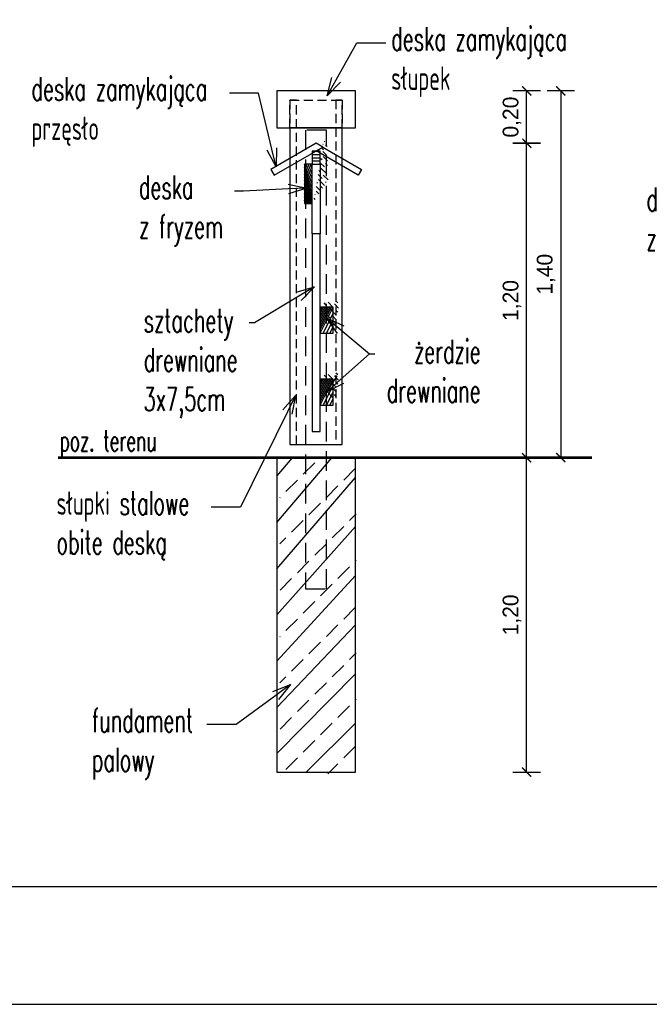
# Model space of a CAD drawing. Extents: x 7460161 to 7461537, y 5624691 to 5625913.
# Tile 3 of 26: x 7460224 to 7460248, y 5625685 to 5625722. Entities that reach past the tile are written whole.
import ezdxf
from ezdxf import colors
from ezdxf.entities.mleader import LeaderData, LeaderLine
from ezdxf.math import Vec2, Vec3

# ---------------------------------------------------------------- set-up
doc = ezdxf.new("R2010")
doc.units = 0
doc.header["$MEASUREMENT"] = 0
doc.linetypes.add('DASHED', pattern=[0.75, 0.5, -0.25])
doc.linetypes.add('DASHEDX2', pattern=[1.5, 1, -0.5])
for name, color, linetype in [('hatch_R&F', 4, 'Continuous'), ('konstr_PROKON', 2, 'Continuous'), ('ozn_graficzne_R&F', 5, 'Continuous'), ('widoki_przerywana_R&F', 4, 'DASHEDX2'), ('widoki_R&F', 4, 'Continuous'), ('więźba_R&F', 3, 'Continuous')]:
    doc.layers.add(name, color=color, linetype=linetype)
doc.layers.add('PODSTAWOWE - teren', color=54, linetype='Continuous', lineweight=50)
doc.layers.add('rzędne proj_k', color=190, linetype='Continuous', lineweight=18)
doc.styles.add('simplex', font='simplex.shx', dxfattribs={"width": 0.6})
doc.styles.add('Skala 50', font='simplex.shx', dxfattribs={"width": 0.9, "height": 10})
doc.styles.add('TECH', font='FL Pismo Techniczne.ttf')
doc.dimstyles.new('K_1-500 (50)', dxfattribs={"dimscale": 5, "dimtxt": 0.12, "dimasz": 0.006999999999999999, "dimexe": 10, "dimexo": 50, "dimgap": 0.04, "dimtad": 1, "dimlfac": 0.1, "dimrnd": 0.01, "dimzin": 1, "dimtxsty": 'TECH', "dimblk": 'SS', "dimcen": 0, "dimdle": 10, "dimse1": 1, "dimse2": 1, "dimclrd": 256, "dimclre": 256, "dimclrt": 7, "dimazin": 0, "dimtfac": 1, "dimtix": 1, "dimtmove": 1, "dimatfit": 3, "dimfxl": 1, "dimtfill": 1, "dimtfillclr": 256, "dimtolj": 1, "dimtzin": 0, "dimlwd": -1, "dimarcsym": 0})

# ---------------------------------------------------------------- blocks, each defined once
blk = doc.blocks.new('SS')
blk.add_line((0, -15), (0, 15))
at = {"const_width": 1.5}
blk.add_lwpolyline([(-5, -5), (5, 5)], dxfattribs=at)
blk = doc.blocks.new('*D186')
at = {"layer": 'Defpoints', "color": 0, "linetype": 'ByBlock'}
for p in [(7460237.008909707, 5625705.360498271), (7460243.546477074, 5625705.360498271), (7460237.008909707, 5625693.360498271)]:
    blk.add_point(p, dxfattribs=at)
at = {"layer": 'widoki_R&F', "linetype": 'ByBlock'}
blk.add_line((7460243.546477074, 5625693.395498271), (7460243.546477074, 5625705.325498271), dxfattribs=at)
at = {"layer": 'widoki_R&F', "linetype": 'ByBlock', "xscale": 0.035, "yscale": 0.035, "zscale": 0.035}
for p, rotation in [((7460243.546477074, 5625705.360498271), 90), ((7460243.546477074, 5625693.360498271), 270)]:
    blk.add_blockref('SS', p, dxfattribs=dict(at, rotation=rotation))
at = {"layer": 'widoki_R&F', "color": 7, "linetype": 'ByBlock', "insert": (7460242.986477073, 5625699.360498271), "char_height": 0.6, "attachment_point": 5, "rotation": 90, "style": 'TECH', "bg_fill": 3, "box_fill_scale": 1.25, "bg_fill_color": 256, "bg_fill_true_color": 13158600, "bg_fill_transparency": 0}
blk.add_mtext('\\A1;1,20', dxfattribs=at)
blk = doc.blocks.new('_Open30')
at = {"color": 0, "linetype": 'ByBlock', "lineweight": -2, "transparency": 16777216}
for p, q in [((-1, 0.2679), (0, 0)), ((0, 0), (-1, -0.2679)), ((0, 0), (-1, 0))]:
    blk.add_line(p, q, dxfattribs=at)
blk = doc.blocks.new('*D188')
at = {"layer": 'Defpoints', "color": 0, "linetype": 'ByBlock'}
for p in [(7460235.508909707, 5625717.360498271), (7460243.546477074, 5625717.360498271), (7460237.008909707, 5625705.360498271)]:
    blk.add_point(p, dxfattribs=at)
at = {"layer": 'widoki_R&F', "linetype": 'ByBlock'}
blk.add_line((7460243.546477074, 5625705.395498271), (7460243.546477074, 5625717.325498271), dxfattribs=at)
at = {"layer": 'widoki_R&F', "linetype": 'ByBlock', "xscale": 0.035, "yscale": 0.035, "zscale": 0.035}
for p, rotation in [((7460243.546477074, 5625717.360498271), 90), ((7460243.546477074, 5625705.360498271), 270)]:
    blk.add_blockref('SS', p, dxfattribs=dict(at, rotation=rotation))
at = {"layer": 'widoki_R&F', "color": 7, "linetype": 'ByBlock', "insert": (7460242.986477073, 5625711.360498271), "char_height": 0.6, "attachment_point": 5, "rotation": 90, "style": 'TECH', "bg_fill": 3, "box_fill_scale": 1.25, "bg_fill_color": 256, "bg_fill_true_color": 13158600, "bg_fill_transparency": 0}
blk.add_mtext('\\A1;1,20', dxfattribs=at)
blk = doc.blocks.new('*D189')
at = {"layer": 'Defpoints', "color": 0, "linetype": 'ByBlock'}
for p in [(7460237.008909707, 5625719.360498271), (7460237.008909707, 5625705.360498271), (7460244.849136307, 5625705.360498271)]:
    blk.add_point(p, dxfattribs=at)
at = {"layer": 'widoki_R&F', "linetype": 'ByBlock'}
blk.add_line((7460244.849136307, 5625719.325498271), (7460244.849136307, 5625705.395498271), dxfattribs=at)
at = {"layer": 'widoki_R&F', "linetype": 'ByBlock', "xscale": 0.035, "yscale": 0.035, "zscale": 0.035}
for p, rotation in [((7460244.849136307, 5625719.360498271), 90), ((7460244.849136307, 5625705.360498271), 270)]:
    blk.add_blockref('SS', p, dxfattribs=dict(at, rotation=rotation))
at = {"layer": 'widoki_R&F', "color": 7, "linetype": 'ByBlock', "insert": (7460244.289136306, 5625712.360498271), "char_height": 0.6, "attachment_point": 5, "rotation": 90, "style": 'TECH', "bg_fill": 3, "box_fill_scale": 1.25, "bg_fill_color": 256, "bg_fill_true_color": 13158600, "bg_fill_transparency": 0}
blk.add_mtext('\\A1;1,40', dxfattribs=at)
blk = doc.blocks.new('*D190')
at = {"layer": 'Defpoints', "color": 0, "linetype": 'ByBlock'}
for p in [(7460237.008909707, 5625719.360498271), (7460235.508909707, 5625717.360498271)]:
    blk.add_point(p, dxfattribs=at)
at = {"layer": 'widoki_R&F', "linetype": 'ByBlock'}
blk.add_line((7460243.546477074, 5625717.395498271), (7460243.546477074, 5625719.325498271), dxfattribs=at)
at = {"layer": 'widoki_R&F', "linetype": 'ByBlock', "xscale": 0.035, "yscale": 0.035, "zscale": 0.035}
for p, rotation in [((7460243.546477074, 5625719.360498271), 90), ((7460243.546477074, 5625717.360498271), 270)]:
    blk.add_blockref('SS', p, dxfattribs=dict(at, rotation=rotation))
at = {"layer": 'widoki_R&F', "color": 7, "linetype": 'ByBlock', "insert": (7460242.986477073, 5625718.360498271), "char_height": 0.6, "attachment_point": 5, "rotation": 90, "style": 'TECH', "bg_fill": 3, "box_fill_scale": 1.25, "bg_fill_color": 256, "bg_fill_true_color": 13158600, "bg_fill_transparency": 0}
blk.add_mtext('\\A1;0,20', dxfattribs=at)
at = {"layer": 'Defpoints', "color": 0, "linetype": 'ByBlock'}
blk.add_point((7460243.546477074, 5625719.360498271), dxfattribs=at)

msp = doc.modelspace()

# ---------------------------------------------------------------- hatches: boundary and pattern name
at = {"layer": 'hatch_R&F', "linetype": 'ByBlock'}
h = msp.add_hatch(dxfattribs=at)
h.set_pattern_fill('ANSI33', color=9, scale=5)
h.set_pattern_definition([(45, (-67142304.9108199, -50630736.74339476), (-0.8838834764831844, 0.8838834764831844), []), (45, (-67142304.02693643, -50630736.74339476), (-0.8838834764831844, 0.8838834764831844), [0.6250000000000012, -0.3125000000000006])])
h.paths.add_polyline_path([(7460234.008909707, 5625693.360498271), (7460237.008909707, 5625693.360498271), (7460237.008909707, 5625705.360498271), (7460234.008909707, 5625705.360498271)])

# ---------------------------------------------------------------- linework, layer by layer
at = {"layer": 'Defpoints'}
msp.add_lwpolyline([(7460160.670428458, 5625684.500649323), (7460457.670428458, 5625684.500649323), (7460457.670428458, 5625894.500649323), (7460160.670428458, 5625894.500649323)], close=True, dxfattribs=at)
at = {"layer": 'konstr_PROKON', "color": 4, "linetype": 'ByBlock'}
msp.add_lwpolyline([(7460234.008909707, 5625693.360498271), (7460237.008909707, 5625693.360498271), (7460237.008909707, 5625705.360498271), (7460234.008909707, 5625705.360498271)], close=True, dxfattribs=at)
at = {"layer": 'ozn_graficzne_R&F'}
msp.add_lwpolyline([(7460171.670428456, 5625689.000649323), (7460453.170428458, 5625689.000649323), (7460453.170428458, 5625890.000649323), (7460171.670428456, 5625890.000649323)], close=True, dxfattribs=at)
at = {"layer": 'widoki_przerywana_R&F', "color": 9, "ltscale": 0.35}
msp.add_lwpolyline([(7460234.508909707, 5625717.946284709), (7460234.508909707, 5625719.006944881), (7460236.508909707, 5625719.006944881), (7460236.508909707, 5625717.946284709)], dxfattribs=at)
msp.add_lwpolyline([(7460234.508909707, 5625705.860498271), (7460234.758909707, 5625705.860498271), (7460234.758909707, 5625719.006944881), (7460234.508909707, 5625719.006944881)], close=True, dxfattribs=at)
at = {"layer": 'widoki_R&F', "color": 4, "linetype": 'ByBlock'}
msp.add_lwpolyline([(7460234.008909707, 5625717.946284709), (7460237.008909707, 5625717.946284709), (7460237.008909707, 5625719.360498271), (7460234.008909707, 5625719.360498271)], close=True, dxfattribs=at)
at = {"layer": 'więźba_R&F', "color": 4, "linetype": 'ByBlock'}
msp.add_lwpolyline([(7460234.508909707, 5625705.860498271), (7460236.508909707, 5625705.860498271), (7460236.508909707, 5625717.946284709), (7460234.508909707, 5625717.946284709)], close=True, dxfattribs=at)

# ---------------------------------------------------------------- texts
at = {"layer": 'rzędne proj_k', "color": 7, "linetype": 'Continuous', "style": 'simplex', "width": 0.5999999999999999}
msp.add_text('poz. terenu', height=0.8, dxfattribs=at).set_placement((7460225.712382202, 5625705.607610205))

# ---------------------------------------------------------------- leaders
at = {"layer": 'konstr_PROKON', "color": 4, "linetype": 'ByBlock'}
ml = msp.add_multileader_mtext('Standard', dxfattribs=at)
ml.set_content('{\\W0.6;deska zamykająca\\Pprzęsło}', color=256, style='Skala 50')
ml.set_leader_properties()
ml.set_arrow_properties(name='OPEN30')
ml.build(insert=Vec2(0, 0))
ml.multileader.update_dxf_attribs({"dogleg_length": 5, "arrow_head_size": 0.7000000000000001})
ctx = ml.context
ctx.base_point, ctx.char_height, ctx.arrow_head_size, ctx.landing_gap_size, ctx.plane_origin = Vec3(7460224.441555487, 5625719.277482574), 0.9, 0.7000000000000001, 0.2, Vec3(7453633.203719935, 5626393.93915027)
notes = []
notes.append((ctx, [(0, (1, 1, 0), (7460233.314579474, 5625719.277482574), (-1, 0), 1.118738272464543, [(0, [(7460233.981050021, 5625716.459272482)], 0, [])])]))
ctx.mtext.insert, ctx.mtext.width, ctx.mtext.defined_height = Vec3(7460224.641555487, 5625719.88819686), 8.426648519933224, 4.664295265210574
ml = msp.add_multileader_mtext('Standard', dxfattribs=at)
ml.set_content('{\\W0.6;deska \\Pz fryzem}', color=256, style='Skala 50')
ml.set_leader_properties()
ml.set_arrow_properties(name='OPEN30')
ml.build(insert=Vec2(0, 0))
ml.multileader.update_dxf_attribs({"dogleg_length": 0.3442321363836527, "arrow_head_size": 0.7000000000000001})
ctx = ml.context
ctx.base_point, ctx.char_height, ctx.arrow_head_size, ctx.landing_gap_size, ctx.plane_origin = Vec3(7460228.541596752, 5625715.534514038), 0.9, 0.7000000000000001, 0.2, Vec3(7453632.993700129, 5626393.328425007)
notes.append((ctx, [(0, (1, 1, 0), (7460232.731543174, 5625715.534514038), (-1, 0), 0.3442321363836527, [(0, [(7460235.14921179, 5625715.653013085)], 0, [])])]))
ctx.mtext.insert, ctx.mtext.width, ctx.mtext.defined_height = Vec3(7460228.741596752, 5625716.134514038), 5.186299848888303, 4.664295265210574
ml = msp.add_multileader_mtext('Standard', dxfattribs=at)
ml.set_content('{\\W0.6;deska \\Pz fryzem}', color=256, style='Skala 50')
ml.set_leader_properties()
ml.set_arrow_properties(name='OPEN30')
ml.build(insert=Vec2(0, 0))
ml.multileader.update_dxf_attribs({"dogleg_length": 5, "arrow_head_size": 0.7000000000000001})
ctx = ml.context
ctx.base_point, ctx.char_height, ctx.arrow_head_size, ctx.landing_gap_size, ctx.plane_origin = Vec3(7460247.921357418, 5625715.068888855), 0.9, 0.7000000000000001, 0.2, Vec3(7453653.147966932, 5626392.862799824)
notes.append((ctx, [(0, (1, 1, 0), (7460252.885809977, 5625715.068888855), (-1, 0), 1.118738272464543, [(0, [(7460255.04355134, 5625714.310801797)], 0, [])])]))
ctx.mtext.insert, ctx.mtext.width, ctx.mtext.defined_height = Vec3(7460248.121357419, 5625715.668888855), 5.186299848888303, 4.664295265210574
ml = msp.add_multileader_mtext('Standard', dxfattribs=at)
ml.set_content('{\\W0.6;sztachety drewniane\\P3x7,5cm}', color=256, style='Skala 50')
ml.set_leader_properties()
ml.set_arrow_properties(name='OPEN30')
ml.build(insert=Vec2(0, 0))
ml.multileader.update_dxf_attribs({"dogleg_length": 0.2075545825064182, "arrow_head_size": 0.7000000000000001})
ctx = ml.context
ctx.base_point, ctx.char_height, ctx.arrow_head_size, ctx.landing_gap_size, ctx.plane_origin = Vec3(7460228.721869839, 5625710.510970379), 0.9, 0.7000000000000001, 0.2, Vec3(7453631.141064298, 5626387.593019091)
notes.append((ctx, [(0, (1, 1, 0), (7460233.160852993, 5625710.510970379), (-1, 0), 0.2075545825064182, [(0, [(7460235.446729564, 5625711.880604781)], 0, [])])]))
ctx.mtext.insert, ctx.mtext.width, ctx.mtext.defined_height = Vec3(7460228.92186984, 5625711.046684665), 5.186299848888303, 4.664295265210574
ml = msp.add_multileader_mtext('Standard', dxfattribs=at)
ml.set_content('{\\W0.6;słupki stalowe obite deską}', color=256, style='Skala 50')
ml.set_leader_properties()
ml.set_arrow_properties(name='OPEN30')
ml.build(insert=Vec2(0, 0))
ml.multileader.update_dxf_attribs({"dogleg_length": 5, "arrow_head_size": 0.7000000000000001})
ctx = ml.context
ctx.base_point, ctx.char_height, ctx.arrow_head_size, ctx.landing_gap_size, ctx.plane_origin = Vec3(7460225.398654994, 5625703.471518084), 0.9, 0.7000000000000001, 0.2, Vec3(7453629.480130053, 5626378.25277864)
notes.append((ctx, [(0, (1, 1, 0), (7460232.625964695, 5625703.471518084), (-1, 0), 1.118738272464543, [(0, [(7460234.719206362, 5625707.734258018)], 0, [])])]))
ctx.mtext.insert, ctx.mtext.width, ctx.mtext.defined_height = Vec3(7460225.598654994, 5625704.08223237), 5.784215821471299, 4.664295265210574
ml = msp.add_multileader_mtext('Standard', dxfattribs=at)
ml.set_content('{\\W0.6;fundament palowy}', color=256, style='Skala 50')
ml.set_leader_properties()
ml.set_arrow_properties(name='OPEN30')
ml.build(insert=Vec2(0, 0))
ml.multileader.update_dxf_attribs({"dogleg_length": 5, "arrow_head_size": 0.7000000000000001})
ctx = ml.context
ctx.base_point, ctx.char_height, ctx.arrow_head_size, ctx.landing_gap_size, ctx.plane_origin = Vec3(7460226.74868583, 5625695.185246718), 0.9, 0.7000000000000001, 0.2, Vec3(7453630.498859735, 5626369.966507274)
notes.append((ctx, [(0, (1, 1, 0), (7460232.458852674, 5625695.185246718), (-1, 0), 1.118738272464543, [(0, [(7460234.532665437, 5625696.701569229)], 0, [])])]))
ctx.mtext.insert, ctx.mtext.width, ctx.mtext.defined_height = Vec3(7460226.94868583, 5625695.785246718), 5.784215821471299, 4.664295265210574
for ctx, leaders in notes:
    for number, flags, end, landing, length, lines in leaders:
        leader = LeaderData()
        leader.index, (leader.has_last_leader_line, leader.has_dogleg_vector, leader.attachment_direction) = number, flags
        leader.last_leader_point, leader.dogleg_vector, leader.dogleg_length = Vec3(end), Vec3(landing), length
        for number, points, colour, breaks in lines:
            line = LeaderLine()
            line.index, line.vertices, line.color, line.breaks = number, Vec3.list(points), colors.encode_raw_color(colour), breaks
            leader.lines.append(line)
        ctx.leaders.append(leader)

# ---------------------------------------------------------------- next in the draw order: dimensions: what is measured, and where the dimension line sits
at = {"layer": 'widoki_R&F', "linetype": 'ByBlock'}
dim = msp.add_linear_dim(base=(7460243.546477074, 5625705.360498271), p1=(7460237.008909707, 5625693.360498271), p2=(7460237.008909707, 5625705.360498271), angle=90, dimstyle='K_1-500 (50)', override={"dimtxsty": 'TECH'}, dxfattribs=at)
dim.commit()
dim.dimension.update_dxf_attribs({"geometry": '*D186', "text_midpoint": (7460242.986477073, 5625699.360498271)})

# ---------------------------------------------------------------- next in the draw order: linework, layer by layer
at = {"layer": 'PODSTAWOWE - teren', "lineweight": 40, "const_width": 0.1}
msp.add_lwpolyline([(7460225.65510361, 5625705.360498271), (7460246.042075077, 5625705.360498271)], dxfattribs=at)

# ---------------------------------------------------------------- next in the draw order: dimensions: what is measured, and where the dimension line sits
at = {"layer": 'widoki_R&F', "linetype": 'ByBlock'}
dim = msp.add_linear_dim(base=(7460243.546477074, 5625717.360498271), p1=(7460237.008909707, 5625705.360498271), p2=(7460235.508909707, 5625717.360498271), angle=90, dimstyle='K_1-500 (50)', override={"dimtxsty": 'TECH'}, dxfattribs=at)
dim.commit()
dim.dimension.update_dxf_attribs({"geometry": '*D188', "text_midpoint": (7460242.986477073, 5625711.360498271)})

# ---------------------------------------------------------------- next in the draw order: hatches: boundary and pattern name
at = {"layer": 'hatch_R&F', "linetype": 'ByBlock'}
h = msp.add_hatch(dxfattribs=at)
h.set_pattern_fill('ANSI38', color=9)
h.set_pattern_definition([(45, (-67142304.56081991, -50630740.89339474), (-0.08838834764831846, 0.08838834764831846), []), (135, (-67142304.56081991, -50630740.89339474), (-0.2651650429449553, 0.08838834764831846), [0.3125, -0.1875])])
h.paths.add_polyline_path([(7460235.658909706, 5625710.11049827), (7460236.158909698, 5625710.11049827), (7460236.158909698, 5625711.11049827), (7460235.658909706, 5625711.11049827)])
h = msp.add_hatch(dxfattribs=at)
h.set_pattern_fill('ANSI38', color=9)
h.set_pattern_definition([(45, (-67142304.56081991, -50630743.64339474), (-0.08838834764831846, 0.08838834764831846), []), (135, (-67142304.56081991, -50630743.64339474), (-0.2651650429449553, 0.08838834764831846), [0.3125, -0.1875])])
h.paths.add_polyline_path([(7460235.658909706, 5625707.360498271), (7460236.158909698, 5625707.360498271), (7460236.158909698, 5625708.360498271), (7460235.658909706, 5625708.360498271)])
at = {"layer": 'widoki_R&F', "linetype": 'ByBlock'}
h = msp.add_hatch(dxfattribs=at)
h.set_pattern_fill('ANSI38', color=9)
h.set_pattern_definition([(45, (-67142304.86081992, -50630734.94339476), (-0.08838834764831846, 0.08838834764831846), []), (135, (-67142304.86081992, -50630734.94339476), (-0.2651650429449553, 0.08838834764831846), [0.3125, -0.1875])])
h.paths.add_polyline_path([(7460235.358909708, 5625716.560498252), (7460235.658909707, 5625716.560498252), (7460235.658909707, 5625717.060498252), (7460235.358909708, 5625717.060498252)])
h = msp.add_hatch(dxfattribs=at)
h.set_pattern_fill('ANSI38', color=9)
h.set_pattern_definition([(45, (-67142305.1608199, -50630735.44339476), (-0.08838834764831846, 0.08838834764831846), []), (135, (-67142305.1608199, -50630735.44339476), (-0.2651650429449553, 0.08838834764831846), [0.3125, -0.1875])])
h.paths.add_polyline_path([(7460235.058909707, 5625715.060498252), (7460235.358909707, 5625715.060498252), (7460235.358909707, 5625716.560498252), (7460235.058909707, 5625716.560498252)])

# ---------------------------------------------------------------- next in the draw order: linework, layer by layer
at = {"layer": 'widoki_R&F', "color": 4, "linetype": 'ByBlock'}
for points in [[(7460233.901858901, 5625716.143991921), (7460235.758909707, 5625717.216160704), (7460235.508909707, 5625717.360498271), (7460233.776858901, 5625716.360498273)], [(7460237.115960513, 5625716.143991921), (7460235.508909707, 5625717.071823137), (7460235.758909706, 5625717.216160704), (7460237.240960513, 5625716.360498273)], [(7460235.358909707, 5625706.360498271), (7460235.658909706, 5625706.360498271), (7460235.658909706, 5625713.910498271), (7460235.358909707, 5625713.910498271)]]:
    msp.add_lwpolyline(points, close=True, dxfattribs=at)
at = {"layer": 'widoki_R&F', "color": 9, "linetype": 'ByBlock'}
msp.add_lwpolyline([(7460235.358909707, 5625713.910498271), (7460235.358909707, 5625716.560498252), (7460235.658909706, 5625716.560498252), (7460235.658909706, 5625713.910498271)], dxfattribs=at)
at = {"layer": 'więźba_R&F', "color": 4, "linetype": 'ByBlock'}
for points in [[(7460235.358909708, 5625716.560498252), (7460235.658909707, 5625716.560498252), (7460235.658909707, 5625717.060498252), (7460235.358909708, 5625717.060498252)], [(7460235.058909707, 5625715.060498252), (7460235.358909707, 5625715.060498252), (7460235.358909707, 5625716.560498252), (7460235.058909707, 5625716.560498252)], [(7460235.658909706, 5625710.11049827), (7460236.158909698, 5625710.11049827), (7460236.158909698, 5625711.11049827), (7460235.658909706, 5625711.11049827)], [(7460235.658909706, 5625707.360498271), (7460236.158909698, 5625707.360498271), (7460236.158909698, 5625708.360498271), (7460235.658909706, 5625708.360498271)]]:
    msp.add_lwpolyline(points, close=True, dxfattribs=at)

# ---------------------------------------------------------------- next in the draw order: dimensions: what is measured, and where the dimension line sits
at = {"layer": 'widoki_R&F', "linetype": 'ByBlock'}
dim = msp.add_linear_dim(base=(7460244.849136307, 5625705.360498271), p1=(7460237.008909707, 5625719.360498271), p2=(7460237.008909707, 5625705.360498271), angle=90, dimstyle='K_1-500 (50)', override={"dimtxsty": 'TECH'}, dxfattribs=at)
dim.commit()
dim.dimension.update_dxf_attribs({"geometry": '*D189', "text_midpoint": (7460244.289136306, 5625712.360498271)})

# ---------------------------------------------------------------- next in the draw order: dimensions: what is measured, and where the dimension line sits
dim = msp.add_linear_dim(base=(7460243.546477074, 5625719.360498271), p1=(7460235.508909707, 5625717.360498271), p2=(7460237.008909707, 5625719.360498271), angle=90, dimstyle='K_1-500 (50)', override={"dimtxsty": 'TECH'}, dxfattribs=at)
dim.commit()
dim.dimension.update_dxf_attribs({"geometry": '*D190', "text_midpoint": (7460242.986477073, 5625718.360498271)})

# ---------------------------------------------------------------- next in the draw order: leaders
at = {"layer": 'konstr_PROKON', "color": 4, "linetype": 'ByBlock'}
ml = msp.add_multileader_mtext('Standard', dxfattribs=at)
ml.set_content('{\\W0.6;żerdzie drewniane}', color=256, style='Skala 50')
ml.set_leader_properties()
ml.set_arrow_properties(name='OPEN30')
ml.build(insert=Vec2(0, 0))
ml.multileader.update_dxf_attribs({"dogleg_length": 0.2075545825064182, "arrow_head_size": 0.7000000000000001})
ctx = ml.context
ctx.base_point, ctx.char_height, ctx.arrow_head_size, ctx.landing_gap_size, ctx.plane_origin = Vec3(7460237.755399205, 5625709.325007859), 0.9, 0.7000000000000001, 0.2, Vec3(7466837.157552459, 5626386.40705657)
notes = []
notes.append((ctx, [(0, (1, 1, 0), (7460237.547844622, 5625709.325007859), (1, 0), 0.2075545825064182, [(0, [(7460235.908909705, 5625710.694642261)], 0, [])])]))
ctx.mtext.insert, ctx.mtext.width, ctx.mtext.defined_height, ctx.mtext.alignment = Vec3(7460241.786827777, 5625709.865007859), 5.186299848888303, 4.664295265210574, 3
ml = msp.add_multileader_mtext('Standard', dxfattribs=at)
ml.set_content('{\\W0.6;żerdzie drewniane}', color=256, style='Skala 50')
ml.set_leader_properties()
ml.set_arrow_properties(name='OPEN30')
ml.build(insert=Vec2(0, 0))
ml.multileader.update_dxf_attribs({"dogleg_length": 0.2075545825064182, "arrow_head_size": 0.7000000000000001})
ctx = ml.context
ctx.base_point, ctx.char_height, ctx.arrow_head_size, ctx.landing_gap_size, ctx.plane_origin = Vec3(7460237.755399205, 5625709.325007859), 0.9, 0.7000000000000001, 0.2, Vec3(7466837.157552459, 5626386.40705657)
notes.append((ctx, [(0, (1, 1, 0), (7460237.547844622, 5625709.325007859), (1, 0), 0.2075545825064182, [(0, [(7460235.908909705, 5625707.866652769)], 0, [])])]))
ctx.mtext.insert, ctx.mtext.width, ctx.mtext.defined_height, ctx.mtext.alignment = Vec3(7460241.786827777, 5625709.865007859), 5.186299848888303, 4.664295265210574, 3
for ctx, leaders in notes:
    for number, flags, end, landing, length, lines in leaders:
        leader = LeaderData()
        leader.index, (leader.has_last_leader_line, leader.has_dogleg_vector, leader.attachment_direction) = number, flags
        leader.last_leader_point, leader.dogleg_vector, leader.dogleg_length = Vec3(end), Vec3(landing), length
        for number, points, colour, breaks in lines:
            line = LeaderLine()
            line.index, line.vertices, line.color, line.breaks = number, Vec3.list(points), colors.encode_raw_color(colour), breaks
            leader.lines.append(line)
        ctx.leaders.append(leader)

# ---------------------------------------------------------------- next in the draw order: linework, layer by layer
at = {"layer": 'konstr_PROKON', "color": 4, "linetype": 'DASHED', "ltscale": 1.5}
msp.add_lwpolyline([(7460235.10890971, 5625700.360498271), (7460235.908909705, 5625700.360498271), (7460235.908909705, 5625717.860498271), (7460235.10890971, 5625717.860498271)], close=True, dxfattribs=at)
at = {"layer": 'widoki_przerywana_R&F', "color": 9, "ltscale": 0.35}
msp.add_lwpolyline([(7460236.258909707, 5625705.860498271), (7460236.508909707, 5625705.860498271), (7460236.508909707, 5625719.006944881), (7460236.258909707, 5625719.006944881)], close=True, dxfattribs=at)

# ---------------------------------------------------------------- next in the draw order: leaders
at = {"layer": 'konstr_PROKON', "color": 4, "linetype": 'ByBlock'}
ml = msp.add_multileader_mtext('Standard', dxfattribs=at)
ml.set_content('\\pxql;{\\W0.6;deska zamykająca\\Psłupek}', color=256, style='Skala 50')
ml.set_leader_properties()
ml.set_arrow_properties(name='OPEN30')
ml.build(insert=Vec2(0, 0))
ml.multileader.update_dxf_attribs({"dogleg_length": 5, "arrow_head_size": 0.7000000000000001})
ctx = ml.context
ctx.base_point, ctx.char_height, ctx.arrow_head_size, ctx.landing_gap_size, ctx.plane_origin = Vec3(7460238.176524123, 5625721.198086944), 0.9, 0.7000000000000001, 0.2, Vec3(7466836.186275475, 5626395.475349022)
notes = []
notes.append((ctx, [(0, (1, 1, 0), (7460237.057785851, 5625721.198086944), (1, 0), 1.118738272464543, [(0, [(7460235.932891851, 5625719.165996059)], 0, [])])]))
ctx.mtext.insert, ctx.mtext.width, ctx.mtext.defined_height = Vec3(7460238.376524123, 5625721.798086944), 9.821898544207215, 4.664295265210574
for ctx, leaders in notes:
    for number, flags, end, landing, length, lines in leaders:
        leader = LeaderData()
        leader.index, (leader.has_last_leader_line, leader.has_dogleg_vector, leader.attachment_direction) = number, flags
        leader.last_leader_point, leader.dogleg_vector, leader.dogleg_length = Vec3(end), Vec3(landing), length
        for number, points, colour, breaks in lines:
            line = LeaderLine()
            line.index, line.vertices, line.color, line.breaks = number, Vec3.list(points), colors.encode_raw_color(colour), breaks
            leader.lines.append(line)
        ctx.leaders.append(leader)

doc.saveas('drawing.dxf')
